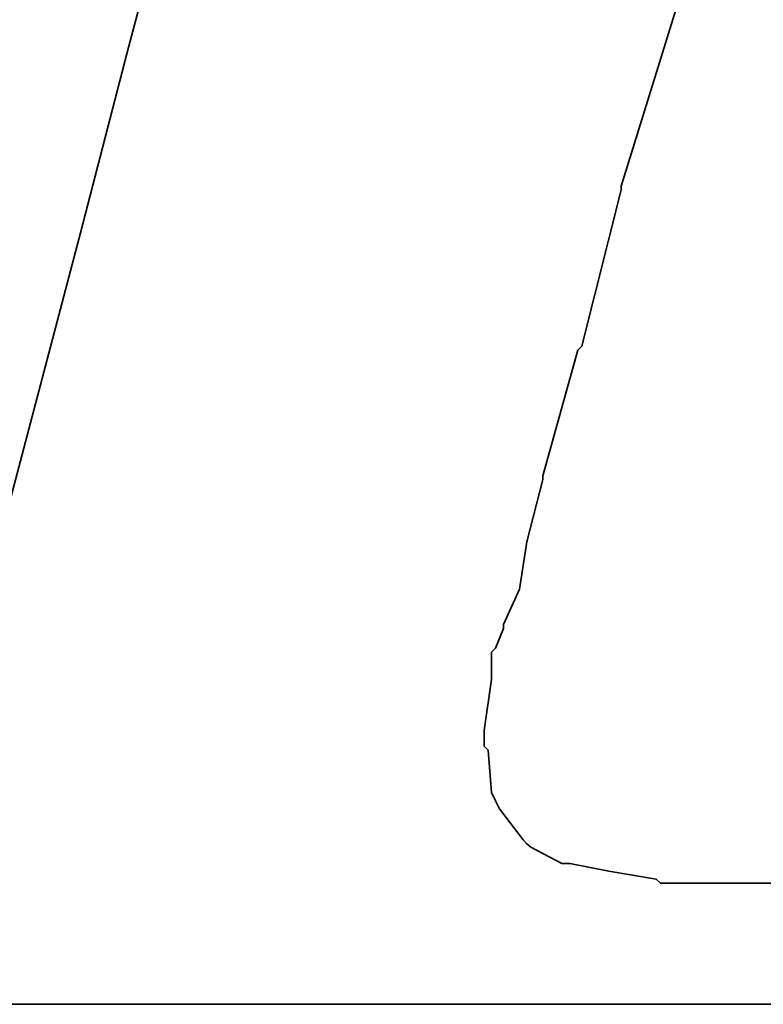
# Model space of a CAD drawing. Header units: millimetres. Extents: x -96 to 653, y -113 to 115.
# Tile 83 of 99: x 371.554 to 372.325, y 3.951 to 4.972. Entities that reach past the tile are written whole.
import ezdxf

# ---------------------------------------------------------------- set-up
doc = ezdxf.new("R2010")
doc.units = ezdxf.units.MM
doc.layers.add('DIM', color=4, linetype='Continuous')
doc.layers.add('layer 1', color=7, linetype='Continuous')

# ---------------------------------------------------------------- blocks, each defined once
blk = doc.blocks.new('TBI MOTION logo(完整正式版)')
at = {"layer": 'layer 1', "color": 22, "lineweight": 35}
blk.add_open_spline([(-40.59125, -7.943749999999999), (-40.59125, -7.943749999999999), (-40.97375, -7.943749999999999), (-40.97375, -7.943749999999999), (-40.97375, -7.943749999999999), (-40.97375, -7.943749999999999), (-41.38125, -7.943749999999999), (-41.38125, -7.943749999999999), (-41.38125, -7.943749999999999), (-41.38125, -7.943749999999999), (-41.54874999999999, -7.943749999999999), (-41.54874999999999, -7.943749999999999), (-41.54874999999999, -7.943749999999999), (-41.54874999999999, -7.943749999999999), (-41.59875, -7.943749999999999), (-41.59875, -7.943749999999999), (-41.59875, -7.943749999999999), (-41.59875, -7.943749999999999), (-41.88374999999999, -7.943749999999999), (-41.88374999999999, -7.943749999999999), (-41.88374999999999, -7.943749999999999), (-41.88374999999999, -7.943749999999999), (-41.90875, -7.91875), (-41.90875, -7.91875), (-41.90875, -7.91875), (-41.90875, -7.91875), (-42.19875, -7.871249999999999), (-42.19875, -7.871249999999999), (-42.19875, -7.871249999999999), (-42.19875, -7.871249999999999), (-42.43875, -7.82375), (-42.43875, -7.82375), (-42.43875, -7.82375), (-42.43875, -7.82375), (-42.45875, -7.82375), (-42.45875, -7.82375), (-42.45875, -7.82375), (-42.45875, -7.82375), (-42.48624999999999, -7.82375), (-42.48624999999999, -7.82375), (-42.48624999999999, -7.82375), (-42.48624999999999, -7.82375), (-42.67625, -7.723749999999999), (-42.67625, -7.723749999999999), (-42.67625, -7.723749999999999), (-42.67625, -7.723749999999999), (-42.70125, -7.70375), (-42.70125, -7.70375), (-42.70125, -7.70375), (-42.70125, -7.70375), (-42.72375, -7.678749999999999), (-42.72375, -7.678749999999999), (-42.72375, -7.678749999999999), (-42.72375, -7.678749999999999), (-42.86875, -7.488749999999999), (-42.86875, -7.488749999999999), (-42.86875, -7.488749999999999), (-42.86875, -7.488749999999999), (-42.89374999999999, -7.438749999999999), (-42.89374999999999, -7.438749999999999), (-42.89374999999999, -7.438749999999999), (-42.89374999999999, -7.438749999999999), (-42.91875, -7.388749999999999), (-42.91875, -7.388749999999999), (-42.91875, -7.388749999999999), (-42.91875, -7.388749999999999), (-42.93874999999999, -7.12875), (-42.93874999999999, -7.12875), (-42.93874999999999, -7.12875), (-42.93874999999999, -7.12875), (-42.96375, -7.103749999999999), (-42.96375, -7.103749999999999), (-42.96375, -7.103749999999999), (-42.96375, -7.103749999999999), (-42.96375, -7.053749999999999), (-42.96375, -7.053749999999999), (-42.96375, -7.053749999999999), (-42.96375, -7.053749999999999), (-42.96375, -7.00875), (-42.96375, -7.00875), (-42.96375, -7.00875), (-42.96375, -7.00875), (-42.91875, -6.69625), (-42.91875, -6.69625), (-42.91875, -6.69625), (-42.91875, -6.69625), (-42.91875, -6.62375), (-42.91875, -6.62375), (-42.91875, -6.62375), (-42.91875, -6.62375), (-42.91875, -6.59625), (-42.91875, -6.59625), (-42.91875, -6.59625), (-42.91875, -6.59625), (-42.91875, -6.57375), (-42.91875, -6.57375), (-42.91875, -6.57375), (-42.91875, -6.57375), (-42.91875, -6.528749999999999), (-42.91875, -6.528749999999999), (-42.91875, -6.528749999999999), (-42.91875, -6.528749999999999), (-42.89374999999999, -6.50375), (-42.89374999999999, -6.50375), (-42.89374999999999, -6.50375), (-42.89374999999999, -6.50375), (-42.84374999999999, -6.38375), (-42.84374999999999, -6.38375), (-42.84374999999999, -6.38375), (-42.84374999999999, -6.38375), (-42.84374999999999, -6.358749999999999), (-42.84374999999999, -6.358749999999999), (-42.84374999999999, -6.358749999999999), (-42.84374999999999, -6.358749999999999), (-42.74625, -6.143749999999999), (-42.74625, -6.143749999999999), (-42.74625, -6.143749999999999), (-42.74625, -6.143749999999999), (-42.70125, -5.853749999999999), (-42.70125, -5.853749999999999), (-42.70125, -5.853749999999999), (-42.70125, -5.853749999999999), (-42.60374999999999, -5.47125), (-42.60374999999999, -5.47125), (-42.60374999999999, -5.47125), (-42.60374999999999, -5.47125), (-42.60374999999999, -5.44875), (-42.60374999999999, -5.44875), (-42.60374999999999, -5.44875), (-42.60374999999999, -5.44875), (-42.38875, -4.678749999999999), (-42.38875, -4.678749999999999), (-42.38875, -4.678749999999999), (-42.38875, -4.678749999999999), (-42.36375, -4.653749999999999), (-42.36375, -4.653749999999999), (-42.36375, -4.653749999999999), (-42.36375, -4.653749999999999), (-42.12375, -3.69625), (-42.12375, -3.69625), (-42.12375, -3.69625), (-42.12375, -3.69625), (-42.12375, -3.67374), (-42.12375, -3.67374), (-42.12375, -3.67374), (-42.12375, -3.67374), (-41.78875, -2.593739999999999), (-41.78875, -2.593739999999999), (-41.78875, -2.593739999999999), (-41.78875, -2.593739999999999), (-41.18875, -0.19375), (-41.18875, -0.19375), (-41.18875, -0.19375), (-41.18875, -0.19375), (-40.54375, 2.20624), (-40.54375, 2.20624), (-40.54375, 2.20624), (-40.54375, 2.20624), (-40.25374999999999, 3.308749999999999), (-40.25374999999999, 3.308749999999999), (-40.25374999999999, 3.308749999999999), (-40.25374999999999, 3.308749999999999), (-39.98875, 4.27125), (-39.98875, 4.27125), (-39.98875, 4.27125), (-39.98875, 4.27125), (-39.77375, 5.131249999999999), (-39.77375, 5.131249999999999), (-39.77375, 5.131249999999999), (-39.77375, 5.131249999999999), (-39.67875, 5.47125), (-39.67875, 5.47125), (-39.67875, 5.47125), (-39.67875, 5.47125), (-39.60375, 5.756249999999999), (-39.60375, 5.756249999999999), (-39.60375, 5.756249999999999), (-39.60375, 5.756249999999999), (-39.60375, 5.78125), (-39.60375, 5.78125), (-39.60375, 5.78125), (-39.60375, 5.78125), (-39.50875, 5.97125), (-39.50875, 5.97125), (-39.50875, 5.97125), (-39.50875, 5.97125), (-39.50875, 6.138749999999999), (-39.50875, 6.138749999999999), (-39.50875, 6.138749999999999), (-39.50875, 6.138749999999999), (-39.48625, 6.166249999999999), (-39.48625, 6.166249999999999), (-39.48625, 6.166249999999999), (-39.48625, 6.166249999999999), (-39.46125, 6.286249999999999), (-39.46125, 6.286249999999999), (-39.46125, 6.286249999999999), (-39.46125, 6.286249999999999), (-39.46125, 6.426249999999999), (-39.46125, 6.426249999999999), (-39.46125, 6.426249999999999), (-39.46125, 6.426249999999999), (-39.41375, 6.426249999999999), (-39.41375, 6.426249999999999), (-39.41375, 6.426249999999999), (-39.41375, 6.426249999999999), (-39.29375, 6.69125), (-39.29375, 6.69125), (-39.29375, 6.69125), (-39.29375, 6.69125), (-39.26875, 6.741249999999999), (-39.26875, 6.741249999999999), (-39.26875, 6.741249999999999), (-39.26875, 6.741249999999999), (-39.24375, 6.76625), (-39.24375, 6.76625), (-39.24375, 6.76625), (-39.24375, 6.76625), (-38.98375, 7.006239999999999), (-38.98375, 7.006239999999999), (-38.98375, 7.006239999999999), (-38.98375, 7.006239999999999), (-38.95625, 7.026239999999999), (-38.95625, 7.026239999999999), (-38.95625, 7.026239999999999), (-38.95625, 7.026239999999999), (-38.78875, 7.126239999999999), (-38.78875, 7.126239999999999), (-38.78875, 7.126239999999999), (-38.78875, 7.126239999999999), (-38.76375, 7.126239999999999), (-38.76375, 7.126239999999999), (-38.76375, 7.126239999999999), (-38.76375, 7.126239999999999), (-38.74375, 7.126239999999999), (-38.74375, 7.126239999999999), (-38.74375, 7.126239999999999), (-38.74375, 7.126239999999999), (-38.52875, 7.171249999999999), (-38.52875, 7.171249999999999), (-38.52875, 7.171249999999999), (-38.52875, 7.171249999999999), (-38.52875, 7.196239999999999), (-38.52875, 7.196239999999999), (-38.52875, 7.196239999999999), (-38.52875, 7.196239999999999), (-38.50375, 7.196239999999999), (-38.50375, 7.196239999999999), (-38.50375, 7.196239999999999), (-38.50375, 7.196239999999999), (-38.26125, 7.21875), (-38.26125, 7.21875), (-38.26125, 7.21875), (-38.26125, 7.21875), (-38.23875000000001, 7.246239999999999), (-38.23875000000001, 7.246239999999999), (-38.23875000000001, 7.246239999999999), (-38.23875000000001, 7.246239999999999), (-38.21625, 7.246239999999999), (-38.21625, 7.246239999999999), (-38.21625, 7.246239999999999), (-38.21625, 7.246239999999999), (-38.18875, 7.246239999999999), (-38.18875, 7.246239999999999), (-38.18875, 7.246239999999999), (-38.18875, 7.246239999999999), (-37.90375, 7.246239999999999), (-37.90375, 7.246239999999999), (-37.90375, 7.246239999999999), (-37.90375, 7.246239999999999), (-37.85375, 7.246239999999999), (-37.85375, 7.246239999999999), (-37.85375, 7.246239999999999), (-37.85375, 7.246239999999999), (-37.75875, 7.246239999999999), (-37.75875, 7.246239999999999), (-37.75875, 7.246239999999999), (-37.75875, 7.246239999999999), (-37.42375, 7.246239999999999), (-37.42375, 7.246239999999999), (-37.42375, 7.246239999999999), (-37.42375, 7.246239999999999), (-37.08875, 7.246239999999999), (-37.08875, 7.246239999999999), (-37.08875, 7.246239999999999), (-37.08875, 7.246239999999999), (-37.06375, 7.246239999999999), (-37.06375, 7.246239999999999), (-37.06375, 7.246239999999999), (-37.06375, 7.246239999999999), (-37.06375, 7.266239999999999), (-37.06375, 7.266239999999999), (-37.06375, 7.266239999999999), (-37.06375, 7.266239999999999), (-37.03875, 7.291249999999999), (-37.03875, 7.291249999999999), (-37.03875, 7.291249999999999), (-37.03875, 7.291249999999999), (-37.03875, 7.31625), (-37.03875, 7.31625), (-37.03875, 7.31625), (-37.03875, 7.31625), (-36.94125, 7.676249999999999), (-36.94125, 7.676249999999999), (-36.94125, 7.676249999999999), (-36.94125, 7.676249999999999), (-36.86875, 7.98625), (-36.86875, 7.98625), (-36.86875, 7.98625), (-36.86875, 7.98625), (-36.98875000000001, 7.98625), (-36.98875000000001, 7.98625), (-36.98875000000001, 7.98625), (-36.98875000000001, 7.98625), (-37.42375, 7.98625), (-37.42375, 7.98625), (-37.42375, 7.98625), (-37.42375, 7.98625), (-37.94875, 7.98625), (-37.94875, 7.98625), (-37.94875, 7.98625), (-37.94875, 7.98625), (-38.57375, 7.98625), (-38.57375, 7.98625), (-38.57375, 7.98625), (-38.57375, 7.98625), (-39.29375, 7.98625), (-39.29375, 7.98625), (-39.29375, 7.98625), (-39.29375, 7.98625), (-40.82875, 7.98625), (-40.82875, 7.98625), (-40.82875, 7.98625), (-40.82875, 7.98625), (-42.36375, 7.98625), (-42.36375, 7.98625), (-42.36375, 7.98625), (-42.36375, 7.98625), (-43.08375, 7.98625), (-43.08375, 7.98625), (-43.08375, 7.98625), (-43.08375, 7.98625), (-43.70875, 7.98625), (-43.70875, 7.98625), (-43.70875, 7.98625), (-43.70875, 7.98625), (-44.23375, 7.98625), (-44.23375, 7.98625), (-44.23375, 7.98625), (-44.23375, 7.98625), (-44.66875, 7.98625), (-44.66875, 7.98625), (-44.66875, 7.98625), (-44.66875, 7.98625), (-44.88375, 7.98625), (-44.88375, 7.98625), (-44.88375, 7.98625), (-44.88375, 7.98625), (-44.90874999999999, 7.94125), (-44.90874999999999, 7.94125), (-44.90874999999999, 7.94125), (-44.90874999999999, 7.94125), (-44.90874999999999, 7.916249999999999), (-44.90874999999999, 7.916249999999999), (-44.90874999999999, 7.916249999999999), (-44.90874999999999, 7.916249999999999), (-45.00375, 7.55625), (-45.00375, 7.55625), (-45.00375, 7.55625), (-45.00375, 7.55625), (-45.05374999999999, 7.246239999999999), (-45.05374999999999, 7.246239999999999), (-45.05374999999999, 7.246239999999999), (-45.05374999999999, 7.246239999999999), (-44.61875, 7.246239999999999), (-44.61875, 7.246239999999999), (-44.61875, 7.246239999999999), (-44.61875, 7.246239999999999), (-44.11375, 7.246239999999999), (-44.11375, 7.246239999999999), (-44.11375, 7.246239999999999), (-44.11375, 7.246239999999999), (-43.99375, 7.246239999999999), (-43.99375, 7.246239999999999), (-43.99375, 7.246239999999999), (-43.99375, 7.246239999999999), (-43.94625, 7.246239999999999), (-43.94625, 7.246239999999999), (-43.94625, 7.246239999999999), (-43.94625, 7.246239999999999), (-43.92374, 7.246239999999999), (-43.92374, 7.246239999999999), (-43.92374, 7.246239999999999), (-43.92374, 7.246239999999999), (-43.65874999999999, 7.246239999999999), (-43.65874999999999, 7.246239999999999), (-43.65874999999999, 7.246239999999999), (-43.65874999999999, 7.246239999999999), (-43.63875, 7.21875), (-43.63875, 7.21875), (-43.63875, 7.21875), (-43.63875, 7.21875), (-43.46874999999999, 7.196239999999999), (-43.46874999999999, 7.196239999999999), (-43.46874999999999, 7.196239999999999), (-43.46874999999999, 7.196239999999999), (-43.39875, 7.196239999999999), (-43.39875, 7.196239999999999), (-43.39875, 7.196239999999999), (-43.39875, 7.196239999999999), (-43.37125, 7.171249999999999), (-43.37125, 7.171249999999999), (-43.37125, 7.171249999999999), (-43.37125, 7.171249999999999), (-43.34875, 7.171249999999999), (-43.34875, 7.171249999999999), (-43.34875, 7.171249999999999), (-43.34875, 7.171249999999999), (-43.20375, 7.126239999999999), (-43.20375, 7.126239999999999), (-43.20375, 7.126239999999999), (-43.20375, 7.126239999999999), (-43.05875, 7.076239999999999), (-43.05875, 7.076239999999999), (-43.05875, 7.076239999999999), (-43.05875, 7.076239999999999), (-43.01375, 7.076239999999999), (-43.01375, 7.076239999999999), (-43.01375, 7.076239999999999), (-43.01375, 7.076239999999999), (-42.98875, 7.026239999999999), (-42.98875, 7.026239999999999), (-42.98875, 7.026239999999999), (-42.98875, 7.026239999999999), (-42.79874999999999, 6.86125), (-42.79874999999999, 6.86125), (-42.79874999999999, 6.86125), (-42.79874999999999, 6.86125), (-42.77375, 6.81125), (-42.77375, 6.81125), (-42.77375, 6.81125), (-42.77375, 6.81125), (-42.74625, 6.76625), (-42.74625, 6.76625), (-42.74625, 6.76625), (-42.74625, 6.76625), (-42.72375, 6.47625), (-42.72375, 6.47625), (-42.72375, 6.47625), (-42.72375, 6.47625), (-42.70125, 6.45124), (-42.70125, 6.45124), (-42.70125, 6.45124), (-42.70125, 6.45124), (-42.70125, 6.426249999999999), (-42.70125, 6.426249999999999), (-42.70125, 6.426249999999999), (-42.70125, 6.426249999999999), (-42.72375, 6.40625), (-42.72375, 6.40625), (-42.72375, 6.40625), (-42.72375, 6.40625), (-42.74625, 5.97125), (-42.74625, 5.97125), (-42.74625, 5.97125), (-42.74625, 5.97125), (-42.74625, 5.94625), (-42.74625, 5.94625), (-42.74625, 5.94625), (-42.74625, 5.94625), (-42.74625, 5.926249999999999), (-42.74625, 5.926249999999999), (-42.74625, 5.926249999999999), (-42.74625, 5.926249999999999), (-42.77375, 5.876249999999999), (-42.77375, 5.876249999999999), (-42.77375, 5.876249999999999), (-42.77375, 5.876249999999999), (-42.81875, 5.80625), (-42.81875, 5.80625), (-42.81875, 5.80625), (-42.81875, 5.80625), (-42.86875, 5.63625), (-42.86875, 5.63625), (-42.86875, 5.63625), (-42.86875, 5.63625), (-42.91875, 5.39625), (-42.91875, 5.39625), (-42.91875, 5.39625), (-42.91875, 5.39625), (-42.91875, 5.37124), (-42.91875, 5.37124), (-42.91875, 5.37124), (-42.91875, 5.37124), (-43.01375, 5.10874), (-43.01375, 5.10874), (-43.01375, 5.10874), (-43.01375, 5.10874), (-43.10875, 4.771239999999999), (-43.10875, 4.771239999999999), (-43.10875, 4.771239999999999), (-43.10875, 4.771239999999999), (-43.29875, 3.956249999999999), (-43.29875, 3.956249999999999), (-43.29875, 3.956249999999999), (-43.29875, 3.956249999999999), (-43.58875, 2.951249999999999), (-43.58875, 2.951249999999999), (-43.58875, 2.951249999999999), (-43.58875, 2.951249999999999), (-43.87375, 1.87125), (-43.87375, 1.87125), (-43.87375, 1.87125), (-43.87375, 1.87125), (-44.52625, -0.50374), (-44.52625, -0.50374), (-44.52625, -0.50374), (-44.52625, -0.50374), (-45.14874999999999, -2.853749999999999), (-45.14874999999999, -2.853749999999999), (-45.14874999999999, -2.853749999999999), (-45.14874999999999, -2.853749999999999), (-45.43375, -3.95875), (-45.43375, -3.95875), (-45.43375, -3.95875), (-45.43375, -3.95875), (-45.69874999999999, -4.96875), (-45.69874999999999, -4.96875), (-45.69874999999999, -4.96875), (-45.69874999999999, -4.96875), (-45.91375, -5.78375), (-45.91375, -5.78375), (-45.91375, -5.78375), (-45.91375, -5.78375), (-46.01374999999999, -6.11875), (-46.01374999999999, -6.11875), (-46.01374999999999, -6.11875), (-46.01374999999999, -6.11875), (-46.01374999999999, -6.143749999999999), (-46.01374999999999, -6.143749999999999), (-46.01374999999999, -6.143749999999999), (-46.01374999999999, -6.143749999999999), (-46.10875, -6.40875), (-46.10875, -6.40875), (-46.10875, -6.40875), (-46.10875, -6.40875), (-46.15375, -6.648749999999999), (-46.15375, -6.648749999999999), (-46.15375, -6.648749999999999), (-46.15375, -6.648749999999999), (-46.20375, -6.83875), (-46.20375, -6.83875), (-46.20375, -6.83875), (-46.20375, -6.83875), (-46.22874999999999, -6.933749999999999), (-46.22874999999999, -6.933749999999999), (-46.22874999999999, -6.933749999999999), (-46.22874999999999, -6.933749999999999), (-46.22874999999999, -7.07875), (-46.22874999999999, -7.07875), (-46.22874999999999, -7.07875), (-46.22874999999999, -7.07875), (-46.27374999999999, -7.07875), (-46.27374999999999, -7.07875), (-46.27374999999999, -7.07875), (-46.27374999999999, -7.07875), (-46.39375, -7.34375), (-46.39375, -7.34375), (-46.39375, -7.34375), (-46.39375, -7.34375), (-46.39375, -7.36875), (-46.39375, -7.36875), (-46.39375, -7.36875), (-46.39375, -7.36875), (-46.42125, -7.388749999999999), (-46.42125, -7.388749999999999), (-46.42125, -7.388749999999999), (-46.42125, -7.388749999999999), (-46.68375, -7.678749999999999), (-46.68375, -7.678749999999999), (-46.68375, -7.678749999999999), (-46.68375, -7.678749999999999), (-46.70875, -7.70375), (-46.70875, -7.70375), (-46.70875, -7.70375), (-46.70875, -7.70375), (-46.75374999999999, -7.723749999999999), (-46.75374999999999, -7.723749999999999), (-46.75374999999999, -7.723749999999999), (-46.75374999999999, -7.723749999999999), (-47.08874999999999, -7.871249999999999), (-47.08874999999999, -7.871249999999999), (-47.08874999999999, -7.871249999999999), (-47.08874999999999, -7.871249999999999), (-47.11625, -7.871249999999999), (-47.11625, -7.871249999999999), (-47.11625, -7.871249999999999), (-47.11625, -7.871249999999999), (-47.13875, -7.893749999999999), (-47.13875, -7.893749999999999), (-47.13875, -7.893749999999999), (-47.13875, -7.893749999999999), (-47.56874999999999, -7.91875), (-47.56874999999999, -7.91875), (-47.56874999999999, -7.91875), (-47.56874999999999, -7.91875), (-47.59624999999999, -7.943749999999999), (-47.59624999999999, -7.943749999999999), (-47.59624999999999, -7.943749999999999), (-47.59624999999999, -7.943749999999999), (-47.64375, -7.943749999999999), (-47.64375, -7.943749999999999), (-47.64375, -7.943749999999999), (-47.64375, -7.943749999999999), (-47.73625, -7.943749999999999), (-47.73625, -7.943749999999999), (-47.73625, -7.943749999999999), (-47.73625, -7.943749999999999), (-48.07375, -7.943749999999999), (-48.07375, -7.943749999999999), (-48.07375, -7.943749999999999), (-48.07375, -7.943749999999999), (-48.36125, -7.943749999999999), (-48.36125, -7.943749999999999), (-48.36125, -7.943749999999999), (-48.36125, -7.943749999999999), (-48.36125, -7.966249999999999), (-48.36125, -7.966249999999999), (-48.36125, -7.966249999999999), (-48.36125, -7.966249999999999), (-48.36125, -7.991249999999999), (-48.36125, -7.991249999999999), (-48.36125, -7.991249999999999), (-48.36125, -7.991249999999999), (-48.38875, -8.013749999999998), (-48.38875, -8.013749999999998), (-48.38875, -8.013749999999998), (-48.38875, -8.013749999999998), (-48.50875, -8.34875), (-48.50875, -8.34875), (-48.50875, -8.34875), (-48.50875, -8.34875), (-48.55375, -8.68625), (-48.55375, -8.68625), (-48.55375, -8.68625), (-48.55375, -8.68625), (-48.45875, -8.68625), (-48.45875, -8.68625), (-48.45875, -8.68625), (-48.45875, -8.68625), (-48.07375, -8.68625), (-48.07375, -8.68625), (-48.07375, -8.68625), (-48.07375, -8.68625), (-47.52374999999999, -8.68625), (-47.52374999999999, -8.68625), (-47.52374999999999, -8.68625), (-47.52374999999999, -8.68625), (-46.92375, -8.68625), (-46.92375, -8.68625), (-46.92375, -8.68625), (-46.92375, -8.68625), (-46.25375, -8.68625), (-46.25375, -8.68625), (-46.25375, -8.68625), (-46.25375, -8.68625), (-46.20375, -8.68625), (-46.20375, -8.68625), (-46.20375, -8.68625), (-46.20375, -8.68625), (-44.71375, -8.68625), (-44.71375, -8.68625), (-44.71375, -8.68625), (-44.71375, -8.68625), (-43.22874999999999, -8.68625), (-43.22874999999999, -8.68625), (-43.22874999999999, -8.68625), (-43.22874999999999, -8.68625), (-42.55875, -8.68625), (-42.55875, -8.68625), (-42.55875, -8.68625), (-42.55875, -8.68625), (-42.50874999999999, -8.68625), (-42.50874999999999, -8.68625), (-42.50874999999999, -8.68625), (-42.50874999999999, -8.68625), (-41.93375, -8.68625), (-41.93375, -8.68625), (-41.93375, -8.68625), (-41.93375, -8.68625), (-41.38125, -8.68625), (-41.38125, -8.68625), (-41.38125, -8.68625), (-41.38125, -8.68625), (-40.97375, -8.68625), (-40.97375, -8.68625), (-40.97375, -8.68625), (-40.97375, -8.68625), (-40.78125, -8.68625), (-40.78125, -8.68625), (-40.78125, -8.68625), (-40.78125, -8.68625), (-40.78125, -8.638749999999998), (-40.78125, -8.638749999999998), (-40.78125, -8.638749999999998), (-40.78125, -8.638749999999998), (-40.75874999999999, -8.638749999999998), (-40.75874999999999, -8.638749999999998), (-40.75874999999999, -8.638749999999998), (-40.75874999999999, -8.638749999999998), (-40.66374999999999, -8.27875), (-40.66374999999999, -8.27875), (-40.66374999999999, -8.27875), (-40.66374999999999, -8.27875), (-40.59125, -7.943749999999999), (-40.59125, -7.943749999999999)], degree=3, knots=[0, 0, 0, 0, 0.0055865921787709, 0.0055865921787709, 0.0055865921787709, 0.0055865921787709, 0.0111731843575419, 0.0111731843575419, 0.0111731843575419, 0.0111731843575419, 0.0167597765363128, 0.0167597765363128, 0.0167597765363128, 0.0167597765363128, 0.0223463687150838, 0.0223463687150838, 0.0223463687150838, 0.0223463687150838, 0.0279329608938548, 0.0279329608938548, 0.0279329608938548, 0.0279329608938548, 0.0335195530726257, 0.0335195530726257, 0.0335195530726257, 0.0335195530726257, 0.0391061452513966, 0.0391061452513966, 0.0391061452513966, 0.0391061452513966, 0.0446927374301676, 0.0446927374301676, 0.0446927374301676, 0.0446927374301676, 0.0502793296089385, 0.0502793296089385, 0.0502793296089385, 0.0502793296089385, 0.0558659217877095, 0.0558659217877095, 0.0558659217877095, 0.0558659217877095, 0.0614525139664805, 0.0614525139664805, 0.0614525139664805, 0.0614525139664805, 0.0670391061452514, 0.0670391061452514, 0.0670391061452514, 0.0670391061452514, 0.0726256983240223, 0.0726256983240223, 0.0726256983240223, 0.0726256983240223, 0.0782122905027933, 0.0782122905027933, 0.0782122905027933, 0.0782122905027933, 0.0837988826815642, 0.0837988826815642, 0.0837988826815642, 0.0837988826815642, 0.0893854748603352, 0.0893854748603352, 0.0893854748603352, 0.0893854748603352, 0.0949720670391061, 0.0949720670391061, 0.0949720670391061, 0.0949720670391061, 0.1005586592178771, 0.1005586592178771, 0.1005586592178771, 0.1005586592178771, 0.106145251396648, 0.106145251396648, 0.106145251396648, 0.106145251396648, 0.1117318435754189, 0.1117318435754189, 0.1117318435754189, 0.1117318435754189, 0.1173184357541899, 0.1173184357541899, 0.1173184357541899, 0.1173184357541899, 0.1229050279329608, 0.1229050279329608, 0.1229050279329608, 0.1229050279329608, 0.1284916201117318, 0.1284916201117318, 0.1284916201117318, 0.1284916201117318, 0.1340782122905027, 0.1340782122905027, 0.1340782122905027, 0.1340782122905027, 0.1396648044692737, 0.1396648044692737, 0.1396648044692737, 0.1396648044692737, 0.1452513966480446, 0.1452513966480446, 0.1452513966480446, 0.1452513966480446, 0.1508379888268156, 0.1508379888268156, 0.1508379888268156, 0.1508379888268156, 0.1564245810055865, 0.1564245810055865, 0.1564245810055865, 0.1564245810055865, 0.1620111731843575, 0.1620111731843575, 0.1620111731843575, 0.1620111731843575, 0.1675977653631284, 0.1675977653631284, 0.1675977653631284, 0.1675977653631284, 0.1731843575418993, 0.1731843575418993, 0.1731843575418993, 0.1731843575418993, 0.1787709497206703, 0.1787709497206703, 0.1787709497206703, 0.1787709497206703, 0.1843575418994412, 0.1843575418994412, 0.1843575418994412, 0.1843575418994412, 0.1899441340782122, 0.1899441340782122, 0.1899441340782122, 0.1899441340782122, 0.1955307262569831, 0.1955307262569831, 0.1955307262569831, 0.1955307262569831, 0.2011173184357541, 0.2011173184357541, 0.2011173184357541, 0.2011173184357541, 0.206703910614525, 0.206703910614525, 0.206703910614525, 0.206703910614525, 0.2122905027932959, 0.2122905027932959, 0.2122905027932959, 0.2122905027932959, 0.2178770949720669, 0.2178770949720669, 0.2178770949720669, 0.2178770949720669, 0.2234636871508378, 0.2234636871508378, 0.2234636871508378, 0.2234636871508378, 0.2290502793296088, 0.2290502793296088, 0.2290502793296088, 0.2290502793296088, 0.2346368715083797, 0.2346368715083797, 0.2346368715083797, 0.2346368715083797, 0.2402234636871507, 0.2402234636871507, 0.2402234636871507, 0.2402234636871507, 0.2458100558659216, 0.2458100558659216, 0.2458100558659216, 0.2458100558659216, 0.2513966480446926, 0.2513966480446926, 0.2513966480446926, 0.2513966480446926, 0.2569832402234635, 0.2569832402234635, 0.2569832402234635, 0.2569832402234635, 0.2625698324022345, 0.2625698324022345, 0.2625698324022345, 0.2625698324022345, 0.2681564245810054, 0.2681564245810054, 0.2681564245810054, 0.2681564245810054, 0.2737430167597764, 0.2737430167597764, 0.2737430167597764, 0.2737430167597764, 0.2793296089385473, 0.2793296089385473, 0.2793296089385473, 0.2793296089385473, 0.2849162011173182, 0.2849162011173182, 0.2849162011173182, 0.2849162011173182, 0.2905027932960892, 0.2905027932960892, 0.2905027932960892, 0.2905027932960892, 0.2960893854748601, 0.2960893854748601, 0.2960893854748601, 0.2960893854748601, 0.3016759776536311, 0.3016759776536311, 0.3016759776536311, 0.3016759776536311, 0.3072625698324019, 0.3072625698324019, 0.3072625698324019, 0.3072625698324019, 0.312849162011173, 0.312849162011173, 0.312849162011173, 0.312849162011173, 0.3184357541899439, 0.3184357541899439, 0.3184357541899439, 0.3184357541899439, 0.3240223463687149, 0.3240223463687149, 0.3240223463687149, 0.3240223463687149, 0.3296089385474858, 0.3296089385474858, 0.3296089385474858, 0.3296089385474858, 0.3351955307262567, 0.3351955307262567, 0.3351955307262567, 0.3351955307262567, 0.3407821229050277, 0.3407821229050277, 0.3407821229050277, 0.3407821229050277, 0.3463687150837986, 0.3463687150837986, 0.3463687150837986, 0.3463687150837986, 0.3519553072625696, 0.3519553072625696, 0.3519553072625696, 0.3519553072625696, 0.3575418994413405, 0.3575418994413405, 0.3575418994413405, 0.3575418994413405, 0.3631284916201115, 0.3631284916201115, 0.3631284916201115, 0.3631284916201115, 0.3687150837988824, 0.3687150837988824, 0.3687150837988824, 0.3687150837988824, 0.3743016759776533, 0.3743016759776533, 0.3743016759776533, 0.3743016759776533, 0.3798882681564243, 0.3798882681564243, 0.3798882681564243, 0.3798882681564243, 0.3854748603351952, 0.3854748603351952, 0.3854748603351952, 0.3854748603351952, 0.3910614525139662, 0.3910614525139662, 0.3910614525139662, 0.3910614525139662, 0.3966480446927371, 0.3966480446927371, 0.3966480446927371, 0.3966480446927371, 0.4022346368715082, 0.4022346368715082, 0.4022346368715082, 0.4022346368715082, 0.407821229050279, 0.407821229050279, 0.407821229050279, 0.407821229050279, 0.4134078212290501, 0.4134078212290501, 0.4134078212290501, 0.4134078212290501, 0.4189944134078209, 0.4189944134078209, 0.4189944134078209, 0.4189944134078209, 0.4245810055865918, 0.4245810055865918, 0.4245810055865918, 0.4245810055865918, 0.4301675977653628, 0.4301675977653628, 0.4301675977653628, 0.4301675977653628, 0.4357541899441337, 0.4357541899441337, 0.4357541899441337, 0.4357541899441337, 0.4413407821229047, 0.4413407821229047, 0.4413407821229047, 0.4413407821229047, 0.4469273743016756, 0.4469273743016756, 0.4469273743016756, 0.4469273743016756, 0.4525139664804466, 0.4525139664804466, 0.4525139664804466, 0.4525139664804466, 0.4581005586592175, 0.4581005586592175, 0.4581005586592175, 0.4581005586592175, 0.4636871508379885, 0.4636871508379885, 0.4636871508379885, 0.4636871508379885, 0.4692737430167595, 0.4692737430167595, 0.4692737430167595, 0.4692737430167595, 0.4748603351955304, 0.4748603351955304, 0.4748603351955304, 0.4748603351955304, 0.4804469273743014, 0.4804469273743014, 0.4804469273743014, 0.4804469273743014, 0.4860335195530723, 0.4860335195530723, 0.4860335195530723, 0.4860335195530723, 0.4916201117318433, 0.4916201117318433, 0.4916201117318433, 0.4916201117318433, 0.4972067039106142, 0.4972067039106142, 0.4972067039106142, 0.4972067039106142, 0.5027932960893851, 0.5027932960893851, 0.5027932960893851, 0.5027932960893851, 0.508379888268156, 0.508379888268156, 0.508379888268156, 0.508379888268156, 0.513966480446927, 0.513966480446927, 0.513966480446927, 0.513966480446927, 0.519553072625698, 0.519553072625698, 0.519553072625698, 0.519553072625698, 0.525139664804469, 0.525139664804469, 0.525139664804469, 0.525139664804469, 0.53072625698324, 0.53072625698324, 0.53072625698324, 0.53072625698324, 0.536312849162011, 0.536312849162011, 0.536312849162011, 0.536312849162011, 0.541899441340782, 0.541899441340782, 0.541899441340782, 0.541899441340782, 0.547486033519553, 0.547486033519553, 0.547486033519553, 0.547486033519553, 0.553072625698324, 0.553072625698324, 0.553072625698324, 0.553072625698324, 0.558659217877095, 0.558659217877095, 0.558659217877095, 0.558659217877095, 0.564245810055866, 0.564245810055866, 0.564245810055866, 0.564245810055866, 0.569832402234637, 0.569832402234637, 0.569832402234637, 0.569832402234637, 0.575418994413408, 0.575418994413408, 0.575418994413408, 0.575418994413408, 0.581005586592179, 0.581005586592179, 0.581005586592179, 0.581005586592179, 0.58659217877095, 0.58659217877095, 0.58659217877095, 0.58659217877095, 0.592178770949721, 0.592178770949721, 0.592178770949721, 0.592178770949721, 0.5977653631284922, 0.5977653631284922, 0.5977653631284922, 0.5977653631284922, 0.603351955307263, 0.603351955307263, 0.603351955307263, 0.603351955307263, 0.608938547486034, 0.608938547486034, 0.608938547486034, 0.608938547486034, 0.6145251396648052, 0.6145251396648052, 0.6145251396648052, 0.6145251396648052, 0.6201117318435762, 0.6201117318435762, 0.6201117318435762, 0.6201117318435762, 0.6256983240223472, 0.6256983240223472, 0.6256983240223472, 0.6256983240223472, 0.631284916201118, 0.631284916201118, 0.631284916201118, 0.631284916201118, 0.6368715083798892, 0.6368715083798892, 0.6368715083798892, 0.6368715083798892, 0.6424581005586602, 0.6424581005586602, 0.6424581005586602, 0.6424581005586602, 0.6480446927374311, 0.6480446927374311, 0.6480446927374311, 0.6480446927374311, 0.6536312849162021, 0.6536312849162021, 0.6536312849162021, 0.6536312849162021, 0.6592178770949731, 0.6592178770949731, 0.6592178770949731, 0.6592178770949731, 0.6648044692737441, 0.6648044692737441, 0.6648044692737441, 0.6648044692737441, 0.6703910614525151, 0.6703910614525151, 0.6703910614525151, 0.6703910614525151, 0.6759776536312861, 0.6759776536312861, 0.6759776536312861, 0.6759776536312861, 0.6815642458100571, 0.6815642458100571, 0.6815642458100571, 0.6815642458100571, 0.687150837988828, 0.687150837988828, 0.687150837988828, 0.687150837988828, 0.6927374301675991, 0.6927374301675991, 0.6927374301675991, 0.6927374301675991, 0.69832402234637, 0.69832402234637, 0.69832402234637, 0.69832402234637, 0.703910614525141, 0.703910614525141, 0.703910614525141, 0.703910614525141, 0.7094972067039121, 0.7094972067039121, 0.7094972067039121, 0.7094972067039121, 0.715083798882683, 0.715083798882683, 0.715083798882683, 0.715083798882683, 0.7206703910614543, 0.7206703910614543, 0.7206703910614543, 0.7206703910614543, 0.7262569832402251, 0.7262569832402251, 0.7262569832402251, 0.7262569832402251, 0.731843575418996, 0.731843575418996, 0.731843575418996, 0.731843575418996, 0.7374301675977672, 0.7374301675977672, 0.7374301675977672, 0.7374301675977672, 0.7430167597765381, 0.7430167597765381, 0.7430167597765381, 0.7430167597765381, 0.7486033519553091, 0.7486033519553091, 0.7486033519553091, 0.7486033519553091, 0.75418994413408, 0.75418994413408, 0.75418994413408, 0.75418994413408, 0.7597765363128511, 0.7597765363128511, 0.7597765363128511, 0.7597765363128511, 0.7653631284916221, 0.7653631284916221, 0.7653631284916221, 0.7653631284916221, 0.770949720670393, 0.770949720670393, 0.770949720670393, 0.770949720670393, 0.7765363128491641, 0.7765363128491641, 0.7765363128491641, 0.7765363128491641, 0.7821229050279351, 0.7821229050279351, 0.7821229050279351, 0.7821229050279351, 0.787709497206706, 0.787709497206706, 0.787709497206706, 0.787709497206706, 0.7932960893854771, 0.7932960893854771, 0.7932960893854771, 0.7932960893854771, 0.798882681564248, 0.798882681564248, 0.798882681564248, 0.798882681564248, 0.8044692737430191, 0.8044692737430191, 0.8044692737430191, 0.8044692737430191, 0.8100558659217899, 0.8100558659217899, 0.8100558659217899, 0.8100558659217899, 0.8156424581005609, 0.8156424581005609, 0.8156424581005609, 0.8156424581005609, 0.8212290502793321, 0.8212290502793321, 0.8212290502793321, 0.8212290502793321, 0.8268156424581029, 0.8268156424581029, 0.8268156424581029, 0.8268156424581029, 0.8324022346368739, 0.8324022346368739, 0.8324022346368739, 0.8324022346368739, 0.8379888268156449, 0.8379888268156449, 0.8379888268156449, 0.8379888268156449, 0.8435754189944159, 0.8435754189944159, 0.8435754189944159, 0.8435754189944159, 0.8491620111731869, 0.8491620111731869, 0.8491620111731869, 0.8491620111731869, 0.8547486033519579, 0.8547486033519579, 0.8547486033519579, 0.8547486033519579, 0.8603351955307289, 0.8603351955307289, 0.8603351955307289, 0.8603351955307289, 0.8659217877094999, 0.8659217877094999, 0.8659217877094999, 0.8659217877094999, 0.8715083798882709, 0.8715083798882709, 0.8715083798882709, 0.8715083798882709, 0.8770949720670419, 0.8770949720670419, 0.8770949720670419, 0.8770949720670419, 0.8826815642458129, 0.8826815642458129, 0.8826815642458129, 0.8826815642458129, 0.888268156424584, 0.888268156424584, 0.888268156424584, 0.888268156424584, 0.8938547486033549, 0.8938547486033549, 0.8938547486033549, 0.8938547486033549, 0.8994413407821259, 0.8994413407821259, 0.8994413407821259, 0.8994413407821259, 0.9050279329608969, 0.9050279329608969, 0.9050279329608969, 0.9050279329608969, 0.9106145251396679, 0.9106145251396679, 0.9106145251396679, 0.9106145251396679, 0.9162011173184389, 0.9162011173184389, 0.9162011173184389, 0.9162011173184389, 0.9217877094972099, 0.9217877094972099, 0.9217877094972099, 0.9217877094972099, 0.9273743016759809, 0.9273743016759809, 0.9273743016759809, 0.9273743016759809, 0.9329608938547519, 0.9329608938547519, 0.9329608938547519, 0.9329608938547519, 0.9385474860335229, 0.9385474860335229, 0.9385474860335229, 0.9385474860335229, 0.944134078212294, 0.944134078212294, 0.944134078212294, 0.944134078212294, 0.9497206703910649, 0.9497206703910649, 0.9497206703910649, 0.9497206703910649, 0.9553072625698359, 0.9553072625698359, 0.9553072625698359, 0.9553072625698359, 0.960893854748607, 0.960893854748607, 0.960893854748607, 0.960893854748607, 0.9664804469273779, 0.9664804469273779, 0.9664804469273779, 0.9664804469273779, 0.972067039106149, 0.972067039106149, 0.972067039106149, 0.972067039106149, 0.9776536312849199, 0.9776536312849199, 0.9776536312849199, 0.9776536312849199, 0.9832402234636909, 0.9832402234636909, 0.9832402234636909, 0.9832402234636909, 0.988826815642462, 0.988826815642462, 0.988826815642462, 0.988826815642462, 0.9944134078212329, 0.9944134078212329, 0.9944134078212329, 0.9944134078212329, 1, 1, 1, 1], dxfattribs=at)

msp = doc.modelspace()

# ---------------------------------------------------------------- block references
at = {"layer": 'DIM', "color": 7, "xscale": 0.169361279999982, "yscale": 0.169361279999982, "zscale": 0.169361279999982}
msp.add_blockref('TBI MOTION logo(完整正式版)', (379.3114467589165, 5.421827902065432), dxfattribs=at)

doc.saveas('drawing.dxf')
